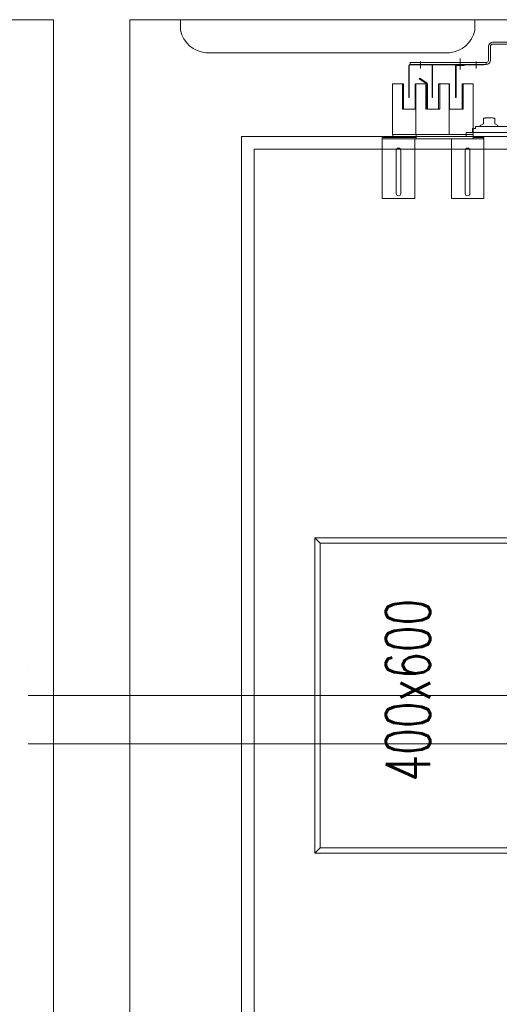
# Model space of a CAD drawing. Header units: millimetres. Extents: x 213386 to 459888, y 74252 to 208052.
# Tile 10 of 256: x 387660 to 388605, y 85919 to 87857. Entities that reach past the tile are written whole.
import ezdxf
from ezdxf.enums import TextEntityAlignment as Align

# ---------------------------------------------------------------- set-up
doc = ezdxf.new("R2010")
doc.units = ezdxf.units.MM
for name, color, linetype, lineweight in [('NOVÁ TENKÁ', 255, 'Continuous', 0), ('TEXT_35', 255, 'Continuous', 0), ('ŽB', 255, 'Continuous', 0)]:
    doc.layers.add(name, color=color, linetype=linetype, lineweight=lineweight)
doc.styles.add('Text0.7_romans', font='romans.shx', dxfattribs={"width": 0.7})

# ---------------------------------------------------------------- blocks, each defined once
blk = doc.blocks.new('ev výtah')
at = {"layer": 'NOVÁ TENKÁ'}
for p, q in [((29915.4, 10892.4), (29915.4, 13392.4)), ((30010.4, 10892.4), (30010.4, 13392.4)), ((30060.4, 13392.4), (30060.4, 13392.4)), ((31110.4, 12972.4), (28910.4, 12972.4)), ((31110.4, 11297.4), (31110.4, 12972.4)), ((31085.4, 12947.4), (28935.4, 12947.4)), ((31085.4, 11297.4), (31085.4, 12947.4)), ((29710.4, 12817.4), (29700.4, 12827.4)), ((30310.4, 12817.4), (30320.4, 12827.4)), ((31108.8, 12694.8), (30988.8, 12694.8)), ((30988.8, 12694.8), (30988.8, 12630.8)), ((31105.8, 12494.8), (31105.8, 12694.8)), ((31108.8, 12673.8), (31108.8, 12694.8)), ((31108.8, 12627.8), (31108.8, 12673.8)), ((31114.3, 12673.8), (31108.8, 12673.8)), ((30998.3, 12667.3), (31045.8, 12667.3)), ((31045.3, 12658.3), (30998.3, 12658.3)), ((31083.3, 12658.3), (31045.3, 12658.3)), ((31045.8, 12667.3), (31083.3, 12667.3)), ((31114.3, 12653.3), (31114.3, 12608.8)), ((31252.4, 12639.9), (31252.4, 12489.9)), ((31252.4, 12639.9), (31256.4, 12639.9)), ((31256.4, 12639.9), (31256.4, 12489.9)), ((30988.8, 12630.8), (31105.8, 12630.8)), ((31108.8, 12627.8), (31105.8, 12627.8)), ((31114.3, 12627.8), (31108.8, 12627.8)), ((31214.3, 12628.8), (31214.3, 12629.8)), ((31214.7, 12608.7), (31223.9, 12621.9)), ((31216.2, 12607.4), (31225.5, 12620.7)), ((31225.5, 12620.7), (31223.9, 12621.9)), ((31258.2, 12619.6), (31244.5, 12619.6)), ((31114.3, 12607.3), (31114.3, 12562.8)), ((31164.3, 12608), (31212.1, 12608)), ((31164.3, 12606), (31212.7, 12606)), ((31114.3, 12581.8), (31114.3, 12561.3)), ((31214.3, 12563.3), (31214.3, 12582.8)), ((30988.8, 12558.8), (31105.8, 12558.8)), ((30988.8, 12494.8), (30988.8, 12558.8)), ((30988.8, 12494.8), (30988.8, 12558.8)), ((31214.3, 12563.3), (31114.3, 12563.3)), ((31114.3, 12561.3), (31114.3, 12515.8)), ((31164.3, 12563.3), (31164.3, 12562.4)), ((31164.3, 12563.3), (31164.3, 12562.4)), ((31164.3, 12537.8), (31164.3, 12562.4)), ((31214.3, 12562.4), (31164.3, 12562.4)), ((31214.3, 12563.4), (31214.3, 12562.4)), ((31164.3, 12537.8), (31214.3, 12537.8)), ((31249.4, 12550.6), (31187.4, 12550.6)), ((31187.4, 12549.6), (31187.4, 12550.6)), ((31249.4, 12549.6), (31187.4, 12549.6)), ((31263.8, 12541.6), (31242.6, 12541.6)), ((31250.4, 12533.6), (31250.4, 12548.6)), ((31251.4, 12533.6), (31251.4, 12548.6)), ((30998.3, 12531.3), (31045.6, 12531.3)), ((31045.6, 12522.3), (30998.3, 12522.3)), ((31045.6, 12531.3), (31083.3, 12531.3)), ((31083.3, 12522.3), (31045.6, 12522.3)), ((31110.6, 12529.4), (31118.4, 12529.4)), ((31118.4, 12196.9), (31118.4, 12529.4)), ((31251.4, 12533.6), (31250.4, 12533.6)), ((31108.8, 12515.8), (31105.8, 12515.8)), ((31108.8, 12494.8), (31108.8, 12515.8)), ((31108.8, 12515.8), (31153.8, 12515.8)), ((31154.3, 12515.8), (31114.3, 12515.8)), ((31126.4, 12516.9), (31118.4, 12516.9)), ((31126.4, 12516.9), (31126.4, 12511.4)), ((31126.4, 12511.4), (31130.4, 12511.4)), ((31130.4, 12196), (31130.4, 12511.4)), ((31132.2, 12501.7), (31130.4, 12501.7)), ((31135.8, 12495.4), (31132.2, 12501.7)), ((31258.2, 12509.6), (31244.5, 12509.6)), ((30988.8, 12494.8), (31108.8, 12494.8)), ((31146.4, 12495.4), (31135.8, 12495.4)), ((31146.4, 12495.4), (31146.4, 12492.4)), ((31146.4, 12492.4), (31146.8, 12492.4)), ((31146.8, 12492.4), (31147.4, 12491.3)), ((31147.4, 12491.3), (31147.4, 12477.5)), ((31252.4, 12489.9), (31256.4, 12489.9)), ((31287.4, 12485.9), (31260.4, 12485.9)), ((31287.4, 12481.9), (31260.4, 12481.9)), ((31132.2, 12467.2), (31130.4, 12467.2)), ((31135.8, 12473.4), (31132.2, 12467.2)), ((31135.8, 12473.4), (31146.4, 12473.4)), ((31146.4, 12476.4), (31146.8, 12476.4)), ((31146.4, 12473.4), (31146.4, 12476.4)), ((31146.8, 12476.4), (31147.4, 12477.5)), ((31292.4, 12476.9), (31292.4, 12235.4)), ((31296.4, 12476.9), (31296.4, 12235.4))]:
    blk.add_line(p, q, dxfattribs=at)
at = {"layer": 'NOVÁ TENKÁ', "ltscale": 0.25}
blk.add_lwpolyline([(31319.2, 13092.4), (31340.4, 13092.4), (31340.4, 12512.4), (31319.2, 12512.4), (31319.2, 12512.4, -0.320438), (31275.4, 12562.3), (31275.4, 12562.3), (31275.4, 13042.5), (31275.4, 13042.5, -0.320438), (31319.2, 13092.4)], format="xyb", close=True, dxfattribs=at)
at = {"layer": 'NOVÁ TENKÁ'}
for points in [[(29700.4, 12407.4), (30320.4, 12407.4), (30320.4, 12827.4), (29700.4, 12827.4)], [(29710.4, 12417.4), (30310.4, 12417.4), (30310.4, 12817.4), (29710.4, 12817.4)]]:
    blk.add_lwpolyline(points, close=True, dxfattribs=at)
for points in [[(31214.3, 12655.3), (31214.3, 12674.8), (31114.3, 12674.8), (31114.3, 12653.3)], [(31214.3, 12652.8), (31214.3, 12655.3), (31164.3, 12655.3), (31164.3, 12628.8)], [(31214.3, 12652.8), (31164.3, 12652.8), (31164.3, 12629.8), (31214.3, 12629.8)], [(31250.4, 12642.6), (31187.4, 12642.6), (31187.4, 12641.6), (31250.4, 12641.6)], [(31252.4, 12640.6), (31252.4, 12494.6), (31251.4, 12494.6), (31251.4, 12640.6)], [(31214.3, 12608.4), (31214.3, 12628.8), (31114.3, 12628.8), (31114.3, 12607.3)], [(31214.3, 12608.4), (31214.3, 12609.3), (31164.3, 12609.3), (31164.3, 12608)], [(31164.3, 12606), (31164.3, 12583.8), (31214.3, 12583.8)], [(31164.3, 12606), (31164.3, 12581.3), (31214.3, 12581.3), (31214.3, 12583.8)], [(31250.4, 12595.6), (31187.4, 12595.6), (31187.4, 12596.6), (31250.4, 12596.6)], [(31154.3, 12515.8), (31214.3, 12515.8), (31214.3, 12537.8)], [(31164.3, 12537.8), (31164.3, 12535.3), (31214.3, 12535.3), (31214.3, 12537.8)], [(31164.3, 12537.8), (31164.3, 12535.3), (31214.3, 12535.3), (31214.3, 12537.8)]]:
    blk.add_lwpolyline(points, dxfattribs=at)
for centre, radius, start, end in [((30998.3, 12662.8), 4.5, 90, 180), ((30998.3, 12662.8), 4.5, 180, 270), ((31083.3, 12662.8), 4.5, 0, 90), ((31083.3, 12662.8), 4.5, 270, 0), ((31250.4, 12640.6), 2, 0, 90), ((31250.4, 12640.6), 1, 0, 90), ((31212.7, 12611), 3, 270, 315.017), ((31212.7, 12611), 5, 270, 315), ((31250.4, 12597.6), 1, 270, 0), ((31250.4, 12597.6), 2, 270, 300), ((31250.4, 12597.6), 2, 300, 0), ((31249.4, 12548.6), 2, 0, 90), ((31249.4, 12548.6), 1, 0, 90), ((30998.3, 12526.8), 4.5, 90, 180), ((30998.3, 12526.8), 4.5, 180, 270), ((31083.3, 12526.8), 4.5, 0, 90), ((31083.3, 12526.8), 4.5, 270, 0), ((31260.4, 12489.9), 8, 180, 270), ((31260.4, 12489.9), 4, 180, 270), ((31287.4, 12476.9), 9, 0, 90), ((31287.4, 12476.9), 5, 0, 90)]:
    blk.add_arc(centre, radius, start, end, dxfattribs=at)
at = {"layer": 'NOVÁ TENKÁ', "style": 'Text0.7_romans', "width": 0.7}
blk.add_text('400x600', height=87.5, dxfattribs=at).set_placement((30020.7, 12600.5), align=Align.CENTER)

msp = doc.modelspace()

# ---------------------------------------------------------------- linework, layer by layer
at = {"layer": 'ŽB'}
for p, q in [((386526.638, 87857.154), (387726.638, 87857.154)), ((387726.638, 87857.154), (387726.638, 84232.157)), ((387876.638, 87857.154), (387876.638, 85007.155)), ((387876.638, 87857.154), (389976.638, 87857.154))]:
    msp.add_line(p, q, dxfattribs=at)

# ---------------------------------------------------------------- block references
at = {"layer": 'TEXT_35', "rotation": 90}
msp.add_blockref('ev výtah', (401069.045, 56516.715), dxfattribs=at)

doc.saveas('drawing.dxf')
